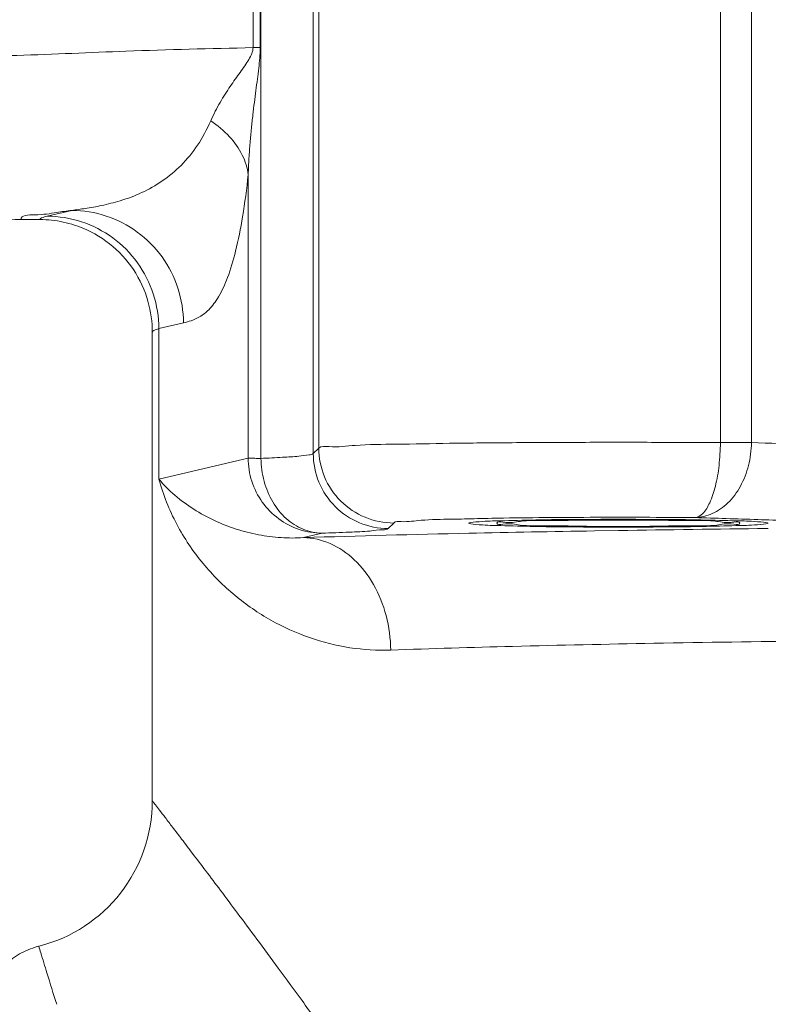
# Model space of a CAD drawing. Header units: millimetres. Extents: x -368 to 1732, y 3428 to 4913.
# Tile 66 of 80: x 1113.58 to 1114.579, y 4373.471 to 4374.784. Entities that reach past the tile are written whole.
import ezdxf

# ---------------------------------------------------------------- set-up
doc = ezdxf.new("R2010")
doc.units = ezdxf.units.MM
doc.linetypes.add('ACAD_ISO08W100', pattern=[36, 24, -3, 6, -3])
doc.layers.add('-- CO_p', color=51, linetype='Continuous', lineweight=9)

# ---------------------------------------------------------------- blocks, each defined once
blk = doc.blocks.new('-- CIEPŁOMIERZ ECHO II_20')
at = {"color": 50}
for points in [[(4.7002, 3.26), (4.7002, 3.26), (4.7002, 1.88797), (4.7002, 1.88797)], [(4.77001, 3.26), (4.77001, 3.26), (4.77001, 1.88152), (4.77001, 1.88152)], [(4.77102, 3.26), (4.77102, 3.26), (4.77102, 2.42927), (4.77102, 2.42927)], [(4.11543, 1.90251), (4.11543, 1.90251), (4.11543, 3.24917), (4.11543, 3.24917)], [(4.15676, 1.90251), (4.15676, 1.90251), (4.15676, 3.24991), (4.15676, 3.24991)], [(4.69284, 3.2547), (4.69284, 3.2547), (4.69284, 1.89533), (4.69284, 1.89533)], [(4.78054, 3.065), (4.78054, 3.065), (4.78054, 2.42927), (4.78054, 2.42927)], [(4.77102, 2.42927), (4.77102, 2.42927), (4.78054, 2.42927), (4.78054, 2.42927)], [(4.78703, 2.25982), (4.78703, 2.25982), (4.78703, 2.065), (4.78703, 2.065)], [(5.02246, 2.21218), (5.02915, 2.21159), (5.03579, 2.2105), (5.04243, 2.20943)], [(5.02246, 2.21218), (5.02246, 2.21218), (5.05531, 2.20446), (5.05531, 2.20446)], [(5.065, 2.2), (5.05976, 2.2), (5.05453, 2.19972), (5.04932, 2.19917)], [(5.09008, 2.2), (5.09008, 2.2), (5.06529, 2.2), (5.06529, 2.2)], [(4.78703, 2.065), (4.78703, 2.065), (4.78703, 1.88187), (4.78703, 1.88187)], [(4.87338, 2.06223), (4.87338, 2.06223), (4.90623, 2.05452), (4.90623, 2.05452)], [(4.90623, 2.05452), (4.90623, 2.05452), (4.90623, 1.85388), (4.90623, 1.85388)], [(4.91506, 2.05405), (4.91502, 2.05268), (4.915, 2.05131), (4.915, 2.04995)], [(4.915, 2.04995), (4.915, 2.04995), (4.915, 1.85388), (4.915, 1.85388)], [(4.915, 2.04995), (4.915, 2.04995), (4.915, 1.425), (4.915, 1.425)], [(4.11543, 1.90251), (4.11543, 1.90251), (4.15676, 1.90251), (4.15676, 1.90251)], [(4.7002, 1.88797), (4.7002, 1.88797), (4.69284, 1.89533), (4.69284, 1.89533)], [(4.90623, 1.85388), (4.90623, 1.85388), (4.78703, 1.88187), (4.78703, 1.88187)], [(4.915, 1.85388), (4.915, 1.85388), (4.915, 1.425), (4.915, 1.425)], [(4.19099, 1.80254), (4.16303, 1.80171), (4.13508, 1.80083), (4.10712, 1.79992)], [(4.25972, 1.80296), (4.23681, 1.8029), (4.2139, 1.80276), (4.19099, 1.80254)], [(4.30697, 1.80301), (4.29122, 1.80303), (4.27547, 1.80301), (4.25972, 1.80296)], [(4.0948, 1.78797), (4.0948, 1.78797), (4.09291, 1.788), (4.09291, 1.788)], [(4.29275, 1.78538), (4.22677, 1.7864), (4.16079, 1.78726), (4.0948, 1.78797)], [(4.60023, 1.788), (4.60023, 1.788), (4.59288, 1.79536), (4.59288, 1.79536)], [(4.32505, 1.78486), (4.32505, 1.78486), (4.29275, 1.78538), (4.29275, 1.78538)], [(4.49269, 1.7817), (4.43681, 1.7829), (4.38093, 1.78395), (4.32505, 1.78486)], [(4.71334, 1.77587), (4.6398, 1.77818), (4.56625, 1.78012), (4.49269, 1.7817)], [(4.71334, 1.77587), (4.71334, 1.77587), (4.68847, 1.78171), (4.68847, 1.78171)], [(4.915, 1.425), (4.915, 1.33319), (4.9775, 1.25318), (5.06657, 1.23095)]]:
    blk.add_open_spline(points, degree=3, dxfattribs=at)
for points, knots in [([(4.77102, 2.42927), (4.77102, 2.42468), (4.77125, 2.42008), (4.77159, 2.4155), (4.77159, 2.4155), (4.77193, 2.41091), (4.77237, 2.40633), (4.7729, 2.40176), (4.7729, 2.40176), (4.77345, 2.39693), (4.77411, 2.39211), (4.77475, 2.38729), (4.77475, 2.38729), (4.77542, 2.38219), (4.77608, 2.37708), (4.77674, 2.37197), (4.77674, 2.37197), (4.77743, 2.3667), (4.77813, 2.36143), (4.77879, 2.35615), (4.77879, 2.35615), (4.77949, 2.35063), (4.78015, 2.34511), (4.78078, 2.33958), (4.78078, 2.33958), (4.78146, 2.33363), (4.7821, 2.32768), (4.7827, 2.32171), (4.7827, 2.32171), (4.78335, 2.3153), (4.78394, 2.30889), (4.78447, 2.30246), (4.78447, 2.30246), (4.78504, 2.29561), (4.78554, 2.28875), (4.78596, 2.28189), (4.78596, 2.28189), (4.78641, 2.27454), (4.78677, 2.26718), (4.78703, 2.25982)], [0, 0, 0, 0, 0.1, 0.1, 0.1, 0.1, 0.2, 0.2, 0.2, 0.2, 0.3, 0.3, 0.3, 0.3, 0.4, 0.4, 0.4, 0.4, 0.5, 0.5, 0.5, 0.5, 0.6, 0.6, 0.6, 0.6, 0.7, 0.7, 0.7, 0.7, 0.8, 0.8, 0.8, 0.8, 0.9, 0.9, 0.9, 0.9, 1, 1, 1, 1]), ([(4.78054, 2.42927), (4.83709, 2.42792), (4.89417, 2.42665), (4.95017, 2.42457), (4.95017, 2.42457), (4.99828, 2.42278), (5.04561, 2.42039), (5.09584, 2.41899), (5.09584, 2.41899), (5.13278, 2.41797), (5.17129, 2.41749), (5.20286, 2.41294), (5.20286, 2.41294), (5.22217, 2.41017), (5.23888, 2.40587), (5.26809, 2.40658), (5.26809, 2.40658), (5.27828, 2.40683), (5.28999, 2.40769), (5.29, 2.40007)], [0, 0, 0, 0, 0.2, 0.2, 0.2, 0.2, 0.4, 0.4, 0.4, 0.4, 0.6, 0.6, 0.6, 0.6, 0.8, 0.8, 0.8, 0.8, 1, 1, 1, 1]), ([(4.78054, 2.42927), (4.78056, 2.42658), (4.78124, 2.42391), (4.78221, 2.42138), (4.78221, 2.42138), (4.78327, 2.41861), (4.78469, 2.41601), (4.78621, 2.41349), (4.78621, 2.41349), (4.78792, 2.41064), (4.78977, 2.40788), (4.79165, 2.40515), (4.79165, 2.40515), (4.79369, 2.40219), (4.79577, 2.39925), (4.79786, 2.39632), (4.79786, 2.39632), (4.80002, 2.39329), (4.80218, 2.39025), (4.80433, 2.3872), (4.80433, 2.3872), (4.80656, 2.38403), (4.80876, 2.38085), (4.81093, 2.37764), (4.81093, 2.37764), (4.81323, 2.37424), (4.8155, 2.3708), (4.8177, 2.36733), (4.8177, 2.36733), (4.82002, 2.36367), (4.82229, 2.35997), (4.82447, 2.35622), (4.82447, 2.35622), (4.82674, 2.35232), (4.82892, 2.34836), (4.83099, 2.34435), (4.83099, 2.34435), (4.83314, 2.34017), (4.83517, 2.33592), (4.83703, 2.33161)], [0, 0, 0, 0, 0.1, 0.1, 0.1, 0.1, 0.2, 0.2, 0.2, 0.2, 0.3, 0.3, 0.3, 0.3, 0.4, 0.4, 0.4, 0.4, 0.5, 0.5, 0.5, 0.5, 0.6, 0.6, 0.6, 0.6, 0.7, 0.7, 0.7, 0.7, 0.8, 0.8, 0.8, 0.8, 0.9, 0.9, 0.9, 0.9, 1, 1, 1, 1]), ([(5.29, 2.40007), (5.29, 2.3792), (5.28669, 2.35819), (5.28022, 2.33825), (5.28022, 2.33825), (5.27375, 2.3183), (5.26412, 2.29942), (5.25181, 2.28248), (5.25181, 2.28248), (5.2395, 2.26554), (5.22451, 2.25053), (5.20757, 2.23822), (5.20757, 2.23822), (5.19063, 2.2259), (5.17175, 2.21627), (5.15181, 2.20979), (5.15181, 2.20979), (5.13187, 2.20332), (5.11086, 2.2), (5.09, 2.2)], [0, 0, 0, 0, 0.2, 0.2, 0.2, 0.2, 0.4, 0.4, 0.4, 0.4, 0.6, 0.6, 0.6, 0.6, 0.8, 0.8, 0.8, 0.8, 1, 1, 1, 1]), ([(4.78703, 2.25982), (4.78808, 2.26886), (4.79087, 2.27776), (4.7949, 2.28598), (4.7949, 2.28598), (4.7993, 2.29495), (4.80517, 2.30311), (4.81194, 2.31044), (4.81194, 2.31044), (4.81939, 2.3185), (4.82792, 2.32555), (4.83703, 2.33161)], [0, 0, 0, 0, 0.3333333, 0.3333333, 0.3333333, 0.3333333, 0.6666667, 0.6666667, 0.6666667, 0.6666667, 1, 1, 1, 1]), ([(4.83703, 2.33161), (4.84196, 2.32028), (4.84784, 2.30931), (4.85475, 2.29903), (4.85475, 2.29903), (4.86119, 2.28945), (4.86851, 2.28046), (4.87666, 2.27228), (4.87666, 2.27228), (4.88431, 2.2646), (4.89269, 2.25763), (4.90163, 2.2515), (4.90163, 2.2515), (4.91035, 2.24552), (4.9196, 2.24033), (4.92919, 2.23591), (4.92919, 2.23591), (4.93844, 2.23166), (4.948, 2.22811), (4.95773, 2.22515), (4.95773, 2.22515), (4.96603, 2.22263), (4.97445, 2.22053), (4.98294, 2.21874), (4.98294, 2.21874), (4.99007, 2.21724), (4.99725, 2.21596), (5.00444, 2.21482), (5.00444, 2.21482), (5.01044, 2.21387), (5.01644, 2.21301), (5.02246, 2.21218)], [0, 0, 0, 0, 0.125, 0.125, 0.125, 0.125, 0.25, 0.25, 0.25, 0.25, 0.375, 0.375, 0.375, 0.375, 0.5, 0.5, 0.5, 0.5, 0.625, 0.625, 0.625, 0.625, 0.75, 0.75, 0.75, 0.75, 0.875, 0.875, 0.875, 0.875, 1, 1, 1, 1]), ([(4.78703, 2.25982), (4.78901, 2.24107), (4.79142, 2.22236), (4.7945, 2.20376), (4.7945, 2.20376), (4.79705, 2.18835), (4.80006, 2.17301), (4.80384, 2.15785), (4.80384, 2.15785), (4.80681, 2.14594), (4.81026, 2.13414), (4.81459, 2.12265), (4.81459, 2.12265), (4.81794, 2.11375), (4.82182, 2.10503), (4.8267, 2.09684), (4.8267, 2.09684), (4.83038, 2.09067), (4.83463, 2.0848), (4.83972, 2.07974), (4.83972, 2.07974), (4.84338, 2.07611), (4.84746, 2.0729), (4.8519, 2.0703), (4.8519, 2.0703), (4.85545, 2.06822), (4.85923, 2.06654), (4.8631, 2.06517), (4.8631, 2.06517), (4.86647, 2.06399), (4.86991, 2.06304), (4.87338, 2.06223)], [0, 0, 0, 0, 0.125, 0.125, 0.125, 0.125, 0.25, 0.25, 0.25, 0.25, 0.375, 0.375, 0.375, 0.375, 0.5, 0.5, 0.5, 0.5, 0.625, 0.625, 0.625, 0.625, 0.75, 0.75, 0.75, 0.75, 0.875, 0.875, 0.875, 0.875, 1, 1, 1, 1]), ([(4.87338, 2.06223), (4.87342, 2.07784), (4.87593, 2.09356), (4.88078, 2.10848), (4.88078, 2.10848), (4.88563, 2.1234), (4.89282, 2.13753), (4.902, 2.15023), (4.902, 2.15023), (4.91118, 2.1629), (4.92235, 2.17414), (4.93497, 2.18339), (4.93497, 2.18339), (4.94757, 2.19261), (4.96162, 2.19985), (4.97647, 2.20473), (4.97647, 2.20473), (4.9913, 2.20961), (5.00693, 2.21213), (5.02246, 2.21218)], [0, 0, 0, 0, 0.2, 0.2, 0.2, 0.2, 0.4, 0.4, 0.4, 0.4, 0.6, 0.6, 0.6, 0.6, 0.8, 0.8, 0.8, 0.8, 1, 1, 1, 1]), ([(5.04243, 2.20943), (5.05227, 2.20783), (5.05932, 2.2067), (5.07218, 2.20637), (5.07218, 2.20637), (5.08034, 2.20616), (5.09083, 2.20627), (5.09005, 2.2)], [0, 0, 0, 0, 0.5, 0.5, 0.5, 0.5, 1, 1, 1, 1]), ([(4.90623, 2.05452), (4.90627, 2.07013), (4.90878, 2.08584), (4.91363, 2.10077), (4.91363, 2.10077), (4.91848, 2.11569), (4.92567, 2.12982), (4.93485, 2.14251), (4.93485, 2.14251), (4.94403, 2.15519), (4.9552, 2.16643), (4.96782, 2.17567), (4.96782, 2.17567), (4.98042, 2.1849), (4.99447, 2.19214), (5.00932, 2.19702), (5.00932, 2.19702), (5.02415, 2.20189), (5.03978, 2.20442), (5.05531, 2.20446)], [0, 0, 0, 0, 0.2, 0.2, 0.2, 0.2, 0.4, 0.4, 0.4, 0.4, 0.6, 0.6, 0.6, 0.6, 0.8, 0.8, 0.8, 0.8, 1, 1, 1, 1]), ([(5.04932, 2.19917), (5.03892, 2.19807), (5.02861, 2.19589), (5.01864, 2.19265), (5.01864, 2.19265), (5.00371, 2.1878), (4.98953, 2.18057), (4.97682, 2.17133), (4.97682, 2.17133), (4.96411, 2.16209), (4.95287, 2.15084), (4.94364, 2.13813), (4.94364, 2.13813), (4.93441, 2.12542), (4.92719, 2.11125), (4.92234, 2.0963), (4.92234, 2.0963), (4.91791, 2.08265), (4.91546, 2.06834), (4.91506, 2.05405)], [0, 0, 0, 0, 0.2, 0.2, 0.2, 0.2, 0.4, 0.4, 0.4, 0.4, 0.6, 0.6, 0.6, 0.6, 0.8, 0.8, 0.8, 0.8, 1, 1, 1, 1]), ([(5.05531, 2.20446), (5.05781, 2.20388), (5.05999, 2.20328), (5.06267, 2.20214), (5.06267, 2.20214), (5.0638, 2.20166), (5.06502, 2.20108), (5.06512, 2.2)], [0, 0, 0, 0, 0.5, 0.5, 0.5, 0.5, 1, 1, 1, 1]), ([(4.90623, 2.05452), (4.90854, 2.05391), (4.91063, 2.05342), (4.913, 2.05213), (4.913, 2.05213), (4.91398, 2.0516), (4.915, 2.05094), (4.915, 2.04995)], [0, 0, 0, 0, 0.5, 0.5, 0.5, 0.5, 1, 1, 1, 1]), ([(4.11543, 1.90251), (4.06696, 1.9011), (4.01848, 1.89959), (3.97001, 1.89795), (3.97001, 1.89795), (3.92598, 1.89646), (3.88195, 1.89487), (3.83793, 1.89313), (3.83793, 1.89313), (3.79873, 1.89158), (3.75952, 1.88991), (3.72033, 1.88807)], [0, 0, 0, 0, 0.3333333, 0.3333333, 0.3333333, 0.3333333, 0.6666667, 0.6666667, 0.6666667, 0.6666667, 1, 1, 1, 1]), ([(4.19082, 1.80254), (4.18293, 1.80272), (4.17501, 1.80462), (4.16775, 1.80786), (4.16775, 1.80786), (4.15998, 1.81132), (4.15298, 1.81632), (4.1469, 1.82223), (4.1469, 1.82223), (4.14026, 1.82868), (4.13473, 1.83621), (4.13026, 1.8443), (4.13026, 1.8443), (4.12545, 1.85299), (4.12187, 1.86232), (4.11942, 1.87194), (4.11942, 1.87194), (4.11688, 1.88193), (4.11556, 1.89223), (4.11543, 1.90251)], [0, 0, 0, 0, 0.2, 0.2, 0.2, 0.2, 0.4, 0.4, 0.4, 0.4, 0.6, 0.6, 0.6, 0.6, 0.8, 0.8, 0.8, 0.8, 1, 1, 1, 1]), ([(4.69284, 1.89533), (4.68919, 1.89807), (4.68413, 1.89744), (4.67926, 1.89716), (4.67926, 1.89716), (4.6668, 1.89644), (4.65563, 1.89797), (4.64419, 1.89888), (4.64419, 1.89888), (4.62637, 1.9003), (4.60788, 1.90023), (4.58954, 1.90039), (4.58954, 1.90039), (4.56566, 1.9006), (4.54204, 1.90121), (4.51835, 1.90161), (4.51835, 1.90161), (4.49048, 1.90209), (4.46253, 1.90229), (4.4346, 1.90247), (4.4346, 1.90247), (4.40404, 1.90266), (4.37351, 1.90283), (4.34297, 1.90292), (4.34297, 1.90292), (4.31153, 1.903), (4.28008, 1.903), (4.24863, 1.90293), (4.24863, 1.90293), (4.218, 1.90286), (4.18738, 1.90273), (4.15676, 1.90251)], [0, 0, 0, 0, 0.125, 0.125, 0.125, 0.125, 0.25, 0.25, 0.25, 0.25, 0.375, 0.375, 0.375, 0.375, 0.5, 0.5, 0.5, 0.5, 0.625, 0.625, 0.625, 0.625, 0.75, 0.75, 0.75, 0.75, 0.875, 0.875, 0.875, 0.875, 1, 1, 1, 1]), ([(4.19082, 1.80254), (4.18695, 1.80279), (4.1834, 1.80516), (4.18053, 1.80795), (4.18053, 1.80795), (4.17629, 1.81208), (4.17354, 1.81714), (4.17119, 1.82237), (4.17119, 1.82237), (4.16799, 1.82949), (4.16553, 1.83692), (4.16359, 1.84448), (4.16359, 1.84448), (4.16126, 1.85355), (4.15968, 1.86281), (4.15868, 1.87211), (4.15868, 1.87211), (4.15758, 1.88221), (4.15717, 1.89236), (4.15676, 1.90251)], [0, 0, 0, 0, 0.2, 0.2, 0.2, 0.2, 0.4, 0.4, 0.4, 0.4, 0.6, 0.6, 0.6, 0.6, 0.8, 0.8, 0.8, 0.8, 1, 1, 1, 1]), ([(4.59288, 1.79536), (4.60587, 1.79537), (4.61901, 1.79798), (4.63112, 1.80299), (4.63112, 1.80299), (4.64322, 1.808), (4.65429, 1.81542), (4.66354, 1.82467), (4.66354, 1.82467), (4.67278, 1.83391), (4.6802, 1.84498), (4.68521, 1.85709), (4.68521, 1.85709), (4.69023, 1.86919), (4.69283, 1.88233), (4.69284, 1.89533)], [0, 0, 0, 0, 0.25, 0.25, 0.25, 0.25, 0.5, 0.5, 0.5, 0.5, 0.75, 0.75, 0.75, 0.75, 1, 1, 1, 1]), ([(4.60023, 1.788), (4.61323, 1.78801), (4.62637, 1.79062), (4.63847, 1.79563), (4.63847, 1.79563), (4.65058, 1.80065), (4.66165, 1.80806), (4.6709, 1.81731), (4.6709, 1.81731), (4.68014, 1.82655), (4.68756, 1.83762), (4.69257, 1.84973), (4.69257, 1.84973), (4.69758, 1.86183), (4.70019, 1.87497), (4.7002, 1.88797)], [0, 0, 0, 0, 0.25, 0.25, 0.25, 0.25, 0.5, 0.5, 0.5, 0.5, 0.75, 0.75, 0.75, 0.75, 1, 1, 1, 1]), ([(4.77001, 1.88152), (4.76987, 1.87124), (4.76845, 1.86093), (4.76574, 1.85098), (4.76574, 1.85098), (4.76311, 1.84131), (4.75926, 1.83198), (4.75414, 1.82337), (4.75414, 1.82337), (4.74928, 1.8152), (4.74329, 1.80767), (4.73621, 1.80131), (4.73621, 1.80131), (4.72954, 1.79532), (4.72192, 1.79035), (4.71361, 1.78696), (4.71361, 1.78696), (4.70563, 1.7837), (4.69702, 1.78188), (4.68846, 1.78171)], [0, 0, 0, 0, 0.2, 0.2, 0.2, 0.2, 0.4, 0.4, 0.4, 0.4, 0.6, 0.6, 0.6, 0.6, 0.8, 0.8, 0.8, 0.8, 1, 1, 1, 1]), ([(4.78703, 1.88187), (4.787, 1.87148), (4.78535, 1.86102), (4.78215, 1.85107), (4.78215, 1.85107), (4.77896, 1.84113), (4.77422, 1.8317), (4.76815, 1.82322), (4.76815, 1.82322), (4.76209, 1.81476), (4.75471, 1.80724), (4.74634, 1.80104), (4.74634, 1.80104), (4.73801, 1.79487), (4.72871, 1.79001), (4.71886, 1.78673), (4.71886, 1.78673), (4.70907, 1.78347), (4.69873, 1.78179), (4.68847, 1.78171)], [0, 0, 0, 0, 0.2, 0.2, 0.2, 0.2, 0.4, 0.4, 0.4, 0.4, 0.6, 0.6, 0.6, 0.6, 0.8, 0.8, 0.8, 0.8, 1, 1, 1, 1]), ([(4.77001, 1.88152), (4.76038, 1.88193), (4.75084, 1.88247), (4.74112, 1.88296), (4.74112, 1.88296), (4.73383, 1.88332), (4.72643, 1.88366), (4.71948, 1.88454), (4.71948, 1.88454), (4.71503, 1.88511), (4.71077, 1.88589), (4.70571, 1.88623), (4.70571, 1.88623), (4.7036, 1.88637), (4.70135, 1.88643), (4.7002, 1.88797)], [0, 0, 0, 0, 0.25, 0.25, 0.25, 0.25, 0.5, 0.5, 0.5, 0.5, 0.75, 0.75, 0.75, 0.75, 1, 1, 1, 1]), ([(4.78703, 1.88187), (4.78602, 1.88181), (4.78501, 1.88178), (4.784, 1.88176), (4.784, 1.88176), (4.78209, 1.88172), (4.78017, 1.88167), (4.77826, 1.88163), (4.77826, 1.88163), (4.77551, 1.88158), (4.77276, 1.88155), (4.77001, 1.88152)], [0, 0, 0, 0, 0.3333333, 0.3333333, 0.3333333, 0.3333333, 0.6666667, 0.6666667, 0.6666667, 0.6666667, 1, 1, 1, 1]), ([(4.90623, 1.85388), (4.90062, 1.83302), (4.89248, 1.81277), (4.8823, 1.79366), (4.8823, 1.79366), (4.87244, 1.77513), (4.86067, 1.75767), (4.84731, 1.74151), (4.84731, 1.74151), (4.83445, 1.72595), (4.82011, 1.71161), (4.80457, 1.69871), (4.80457, 1.69871), (4.78962, 1.6863), (4.77355, 1.67523), (4.75661, 1.6657), (4.75661, 1.6657), (4.74016, 1.65644), (4.72289, 1.64864), (4.70506, 1.64246), (4.70506, 1.64246), (4.68757, 1.6364), (4.66954, 1.6319), (4.65124, 1.62911), (4.65124, 1.62911), (4.63324, 1.62637), (4.61499, 1.62527), (4.59683, 1.62592)], [0, 0, 0, 0, 0.1428571, 0.1428571, 0.1428571, 0.1428572, 0.2857143, 0.2857143, 0.2857143, 0.2857143, 0.4285714, 0.4285714, 0.4285714, 0.4285714, 0.5714286, 0.5714286, 0.5714286, 0.5714286, 0.7142857, 0.7142857, 0.7142857, 0.7142857, 0.8571429, 0.8571429, 0.8571429, 0.8571429, 1, 1, 1, 1]), ([(4.90623, 1.85388), (4.8998, 1.84608), (4.89261, 1.8389), (4.88493, 1.83231), (4.88493, 1.83231), (4.87701, 1.8255), (4.86856, 1.81932), (4.85975, 1.81373), (4.85975, 1.81373), (4.85088, 1.80811), (4.84163, 1.80308), (4.83211, 1.79866), (4.83211, 1.79866), (4.82267, 1.79428), (4.81296, 1.79049), (4.80306, 1.7873), (4.80306, 1.7873), (4.79327, 1.78415), (4.7833, 1.78159), (4.77321, 1.77966), (4.77321, 1.77966), (4.76325, 1.77776), (4.75317, 1.77646), (4.74305, 1.77582), (4.74305, 1.77582), (4.73316, 1.77519), (4.72322, 1.77519), (4.71334, 1.77587)], [0, 0, 0, 0, 0.1428571, 0.1428571, 0.1428571, 0.1428572, 0.2857143, 0.2857143, 0.2857143, 0.2857143, 0.4285714, 0.4285714, 0.4285714, 0.4285714, 0.5714286, 0.5714286, 0.5714286, 0.5714286, 0.7142857, 0.7142857, 0.7142857, 0.7142857, 0.8571429, 0.8571429, 0.8571429, 0.8571429, 1, 1, 1, 1]), ([(4.10712, 1.79992), (4.09371, 1.79948), (4.0803, 1.79903), (4.0669, 1.79857), (4.0669, 1.79857), (4.02894, 1.79727), (3.99099, 1.79589), (3.95304, 1.7944), (3.95304, 1.7944), (3.91858, 1.79305), (3.88413, 1.79161), (3.84969, 1.79005)], [0, 0, 0, 0, 0.3333333, 0.3333333, 0.3333333, 0.3333333, 0.6666667, 0.6666667, 0.6666667, 0.6666667, 1, 1, 1, 1]), ([(4.29298, 1.80033), (4.27238, 1.80032), (4.25159, 1.80021), (4.23119, 1.80007), (4.23119, 1.80007), (4.21278, 1.79994), (4.19468, 1.79978), (4.17543, 1.79933), (4.17543, 1.79933), (4.16015, 1.79896), (4.14415, 1.79842), (4.13118, 1.79817), (4.13118, 1.79817), (4.12285, 1.79801), (4.11577, 1.79797), (4.10277, 1.79671), (4.10277, 1.79671), (4.09824, 1.79627), (4.09298, 1.79568), (4.09298, 1.79509), (4.09298, 1.79509), (4.09298, 1.7945), (4.09824, 1.79391), (4.10277, 1.79347), (4.10277, 1.79347), (4.11577, 1.79221), (4.12285, 1.79217), (4.13118, 1.79201), (4.13118, 1.79201), (4.14415, 1.79176), (4.16015, 1.79121), (4.17543, 1.79085), (4.17543, 1.79085), (4.19468, 1.7904), (4.21278, 1.79024), (4.23119, 1.79011), (4.23119, 1.79011), (4.25159, 1.78996), (4.27238, 1.78986), (4.29298, 1.78985)], [0, 0, 0, 0, 0.1, 0.1, 0.1, 0.1, 0.2, 0.2, 0.2, 0.2, 0.3, 0.3, 0.3, 0.3, 0.4, 0.4, 0.4, 0.4, 0.5, 0.5, 0.5, 0.5, 0.6, 0.6, 0.6, 0.6, 0.7, 0.7, 0.7, 0.7, 0.8, 0.8, 0.8, 0.8, 0.9, 0.9, 0.9, 0.9, 1, 1, 1, 1]), ([(4.13088, 1.79509), (4.13088, 1.79777), (4.13514, 1.7969), (4.13882, 1.7964), (4.13882, 1.7964), (4.14935, 1.79498), (4.15509, 1.79666), (4.16185, 1.79758), (4.16185, 1.79758), (4.17236, 1.79901), (4.18534, 1.79859), (4.19771, 1.79852), (4.19771, 1.79852), (4.21329, 1.79843), (4.2279, 1.7989), (4.2429, 1.79913), (4.2429, 1.79913), (4.24832, 1.79921), (4.25378, 1.79926), (4.25923, 1.79929)], [0, 0, 0, 0, 0.2, 0.2, 0.2, 0.2, 0.4, 0.4, 0.4, 0.4, 0.6, 0.6, 0.6, 0.6, 0.8, 0.8, 0.8, 0.8, 1, 1, 1, 1]), ([(4.25923, 1.79929), (4.27048, 1.79935), (4.28173, 1.79933), (4.29298, 1.79933), (4.29298, 1.79933), (4.30423, 1.79933), (4.31548, 1.79935), (4.32673, 1.79929)], [0, 0, 0, 0, 0.5, 0.5, 0.5, 0.5, 1, 1, 1, 1]), ([(4.29298, 1.78985), (4.31358, 1.78986), (4.33437, 1.78996), (4.35477, 1.79011), (4.35477, 1.79011), (4.37318, 1.79024), (4.39128, 1.7904), (4.41053, 1.79085), (4.41053, 1.79085), (4.4258, 1.79121), (4.44181, 1.79176), (4.45477, 1.79201), (4.45477, 1.79201), (4.46311, 1.79217), (4.47019, 1.79221), (4.48319, 1.79347), (4.48319, 1.79347), (4.48772, 1.79391), (4.49298, 1.7945), (4.49298, 1.79509), (4.49298, 1.79509), (4.49298, 1.79568), (4.48772, 1.79627), (4.48319, 1.79671), (4.48319, 1.79671), (4.47019, 1.79797), (4.46311, 1.79801), (4.45477, 1.79817), (4.45477, 1.79817), (4.44181, 1.79842), (4.4258, 1.79896), (4.41053, 1.79933), (4.41053, 1.79933), (4.39128, 1.79978), (4.37318, 1.79994), (4.35477, 1.80007), (4.35477, 1.80007), (4.33437, 1.80021), (4.31358, 1.80032), (4.29298, 1.80033)], [0, 0, 0, 0, 0.1, 0.1, 0.1, 0.1, 0.2, 0.2, 0.2, 0.2, 0.3, 0.3, 0.3, 0.3, 0.4, 0.4, 0.4, 0.4, 0.5, 0.5, 0.5, 0.5, 0.6, 0.6, 0.6, 0.6, 0.7, 0.7, 0.7, 0.7, 0.8, 0.8, 0.8, 0.8, 0.9, 0.9, 0.9, 0.9, 1, 1, 1, 1]), ([(4.48096, 1.80119), (4.47465, 1.80135), (4.46833, 1.80151), (4.46201, 1.80165), (4.46201, 1.80165), (4.44108, 1.8021), (4.42014, 1.80232), (4.3992, 1.8025), (4.3992, 1.8025), (4.37629, 1.8027), (4.35339, 1.80287), (4.33048, 1.80295), (4.33048, 1.80295), (4.32264, 1.80298), (4.31481, 1.803), (4.30697, 1.80301)], [0, 0, 0, 0, 0.25, 0.25, 0.25, 0.25, 0.5, 0.5, 0.5, 0.5, 0.75, 0.75, 0.75, 0.75, 1, 1, 1, 1]), ([(4.32673, 1.79929), (4.33217, 1.79926), (4.33764, 1.79921), (4.34306, 1.79913), (4.34306, 1.79913), (4.35806, 1.7989), (4.37267, 1.79843), (4.38825, 1.79852), (4.38825, 1.79852), (4.40062, 1.79859), (4.4136, 1.79901), (4.42411, 1.79758), (4.42411, 1.79758), (4.43087, 1.79666), (4.4366, 1.79498), (4.44714, 1.7964), (4.44714, 1.7964), (4.45082, 1.7969), (4.45508, 1.79777), (4.45508, 1.79509)], [0, 0, 0, 0, 0.2, 0.2, 0.2, 0.2, 0.4, 0.4, 0.4, 0.4, 0.6, 0.6, 0.6, 0.6, 0.8, 0.8, 0.8, 0.8, 1, 1, 1, 1]), ([(4.59288, 1.79536), (4.59044, 1.7978), (4.58645, 1.79736), (4.58269, 1.7972), (4.58269, 1.7972), (4.57309, 1.79677), (4.56489, 1.7981), (4.55639, 1.79892), (4.55639, 1.79892), (4.54315, 1.80019), (4.52916, 1.80022), (4.5154, 1.80043), (4.5154, 1.80043), (4.50385, 1.8006), (4.49244, 1.80089), (4.48096, 1.80119)], [0, 0, 0, 0, 0.25, 0.25, 0.25, 0.25, 0.5, 0.5, 0.5, 0.5, 0.75, 0.75, 0.75, 0.75, 1, 1, 1, 1]), ([(4.25923, 1.79089), (4.25378, 1.79092), (4.24832, 1.79097), (4.2429, 1.79105), (4.2429, 1.79105), (4.2279, 1.79128), (4.21329, 1.79174), (4.19771, 1.79165), (4.19771, 1.79165), (4.18534, 1.79158), (4.17236, 1.79116), (4.16185, 1.79259), (4.16185, 1.79259), (4.15509, 1.79351), (4.14935, 1.7952), (4.13882, 1.79378), (4.13882, 1.79378), (4.13514, 1.79328), (4.13088, 1.79241), (4.13088, 1.79509)], [0, 0, 0, 0, 0.2, 0.2, 0.2, 0.2, 0.4, 0.4, 0.4, 0.4, 0.6, 0.6, 0.6, 0.6, 0.8, 0.8, 0.8, 0.8, 1, 1, 1, 1]), ([(4.32673, 1.79089), (4.31548, 1.79082), (4.30423, 1.79084), (4.29298, 1.79084), (4.29298, 1.79084), (4.28173, 1.79084), (4.27048, 1.79082), (4.25923, 1.79089)], [0, 0, 0, 0, 0.5, 0.5, 0.5, 0.5, 1, 1, 1, 1]), ([(4.45508, 1.79509), (4.45508, 1.79241), (4.45082, 1.79328), (4.44714, 1.79378), (4.44714, 1.79378), (4.4366, 1.7952), (4.43087, 1.79351), (4.42411, 1.79259), (4.42411, 1.79259), (4.4136, 1.79116), (4.40062, 1.79158), (4.38825, 1.79165), (4.38825, 1.79165), (4.37267, 1.79174), (4.35805, 1.79128), (4.34306, 1.79105), (4.34306, 1.79105), (4.33764, 1.79097), (4.33217, 1.79092), (4.32673, 1.79089)], [0, 0, 0, 0, 0.2, 0.2, 0.2, 0.2, 0.4, 0.4, 0.4, 0.4, 0.6, 0.6, 0.6, 0.6, 0.8, 0.8, 0.8, 0.8, 1, 1, 1, 1]), ([(4.68847, 1.78171), (4.67626, 1.78211), (4.66416, 1.78268), (4.65187, 1.78312), (4.65187, 1.78312), (4.64271, 1.78346), (4.63344, 1.78372), (4.62461, 1.78467), (4.62461, 1.78467), (4.61897, 1.78528), (4.61351, 1.78616), (4.60725, 1.78631), (4.60725, 1.78631), (4.60466, 1.78637), (4.60193, 1.7863), (4.60023, 1.788)], [0, 0, 0, 0, 0.25, 0.25, 0.25, 0.25, 0.5, 0.5, 0.5, 0.5, 0.75, 0.75, 0.75, 0.75, 1, 1, 1, 1]), ([(4.71334, 1.77587), (4.70117, 1.77561), (4.68895, 1.7728), (4.6777, 1.76793), (4.6777, 1.76793), (4.66575, 1.76276), (4.65491, 1.75528), (4.64547, 1.74637), (4.64547, 1.74637), (4.63526, 1.73674), (4.62669, 1.72545), (4.61975, 1.71327), (4.61975, 1.71327), (4.61235, 1.70027), (4.6068, 1.68626), (4.603, 1.67179), (4.603, 1.67179), (4.59908, 1.65682), (4.59703, 1.64135), (4.59683, 1.62592)], [0, 0, 0, 0, 0.2, 0.2, 0.2, 0.2, 0.4, 0.4, 0.4, 0.4, 0.6, 0.6, 0.6, 0.6, 0.8, 0.8, 0.8, 0.8, 1, 1, 1, 1]), ([(4.59683, 1.62592), (4.54265, 1.62786), (4.48845, 1.62945), (4.43425, 1.63083), (4.43425, 1.63083), (4.37141, 1.63244), (4.30857, 1.63377), (4.24572, 1.63491), (4.24572, 1.63491), (4.17632, 1.63617), (4.10692, 1.63719), (4.03752, 1.63802), (4.03752, 1.63802), (3.96349, 1.63891), (3.88946, 1.6396), (3.81543, 1.6401)], [0, 0, 0, 0, 0.25, 0.25, 0.25, 0.25, 0.5, 0.5, 0.5, 0.5, 0.75, 0.75, 0.75, 0.75, 1, 1, 1, 1]), ([(4.1749, 0), (4.1749, 0.00849), (4.17503, 0.01699), (4.17527, 0.02549), (4.17527, 0.02549), (4.17554, 0.03486), (4.17595, 0.04424), (4.17651, 0.0536), (4.17651, 0.0536), (4.17714, 0.06397), (4.17794, 0.07432), (4.17892, 0.08466), (4.17892, 0.08466), (4.18, 0.09617), (4.18131, 0.10766), (4.18282, 0.11912), (4.18282, 0.11912), (4.18454, 0.13212), (4.18653, 0.14507), (4.18878, 0.15799), (4.18878, 0.15799), (4.19134, 0.17276), (4.19425, 0.18747), (4.19747, 0.20212), (4.19747, 0.20212), (4.20112, 0.21874), (4.20517, 0.23527), (4.20959, 0.2517), (4.20959, 0.2517), (4.21446, 0.26981), (4.21978, 0.2878), (4.22549, 0.30566), (4.22549, 0.30566), (4.2317, 0.3251), (4.23838, 0.34439), (4.24546, 0.36353), (4.24546, 0.36353), (4.2532, 0.38444), (4.26142, 0.40517), (4.27004, 0.42572), (4.27004, 0.42572), (4.27952, 0.44831), (4.28949, 0.47068), (4.29988, 0.49287), (4.29988, 0.49287), (4.31124, 0.51716), (4.32311, 0.54122), (4.33537, 0.56508), (4.33537, 0.56508), (4.34846, 0.59054), (4.362, 0.61576), (4.37592, 0.64078), (4.37592, 0.64078), (4.39031, 0.66665), (4.40509, 0.6923), (4.42019, 0.71775), (4.42019, 0.71775), (4.43529, 0.74319), (4.4507, 0.76844), (4.46638, 0.79352), (4.46638, 0.79352), (4.48161, 0.81789), (4.49709, 0.84211), (4.51278, 0.86619), (4.51278, 0.86619), (4.52772, 0.88914), (4.54285, 0.91196), (4.55814, 0.93468), (4.55814, 0.93468), (4.57247, 0.95598), (4.58694, 0.97719), (4.60153, 0.99831), (4.60153, 0.99831), (4.61505, 1.01788), (4.62866, 1.03738), (4.64237, 1.05681), (4.64237, 1.05681), (4.65493, 1.07463), (4.66758, 1.0924), (4.68028, 1.11011), (4.68028, 1.11011), (4.69185, 1.12624), (4.70347, 1.14233), (4.71514, 1.15838), (4.71514, 1.15838), (4.72568, 1.17288), (4.73627, 1.18735), (4.74689, 1.20179), (4.74689, 1.20179), (4.75641, 1.21474), (4.76596, 1.22767), (4.77554, 1.24058), (4.77554, 1.24058), (4.78407, 1.25207), (4.79262, 1.26354), (4.80118, 1.275), (4.80118, 1.275), (4.80875, 1.28511), (4.81633, 1.29522), (4.82392, 1.30531), (4.82392, 1.30531), (4.83056, 1.31413), (4.8372, 1.32293), (4.84385, 1.33173), (4.84385, 1.33173), (4.8496, 1.33933), (4.85536, 1.34692), (4.86112, 1.35451), (4.86112, 1.35451), (4.86601, 1.36094), (4.8709, 1.36737), (4.8758, 1.37379), (4.8758, 1.37379), (4.87986, 1.37913), (4.88394, 1.38446), (4.88801, 1.38979), (4.88801, 1.38979), (4.8913, 1.3941), (4.8946, 1.3984), (4.8979, 1.40271), (4.8979, 1.40271), (4.90043, 1.40601), (4.90296, 1.40932), (4.9055, 1.41262), (4.9055, 1.41262), (4.90728, 1.41494), (4.90906, 1.41726), (4.91084, 1.41958), (4.91084, 1.41958), (4.91189, 1.42094), (4.91293, 1.4223), (4.91398, 1.42366), (4.91398, 1.42366), (4.91432, 1.42411), (4.91466, 1.42455), (4.915, 1.425)], [0, 0, 0, 0, 0.0294118, 0.0294118, 0.0294118, 0.0294118, 0.0588235, 0.0588235, 0.0588235, 0.0588235, 0.0882353, 0.0882353, 0.0882353, 0.0882353, 0.1176471, 0.1176471, 0.1176471, 0.1176471, 0.1470588, 0.1470588, 0.1470588, 0.1470588, 0.1764706, 0.1764706, 0.1764706, 0.1764706, 0.2058824, 0.2058824, 0.2058824, 0.2058824, 0.2352941, 0.2352941, 0.2352941, 0.2352941, 0.2647059, 0.2647059, 0.2647059, 0.2647059, 0.2941176, 0.2941176, 0.2941176, 0.2941177, 0.3235294, 0.3235294, 0.3235294, 0.3235294, 0.3529412, 0.3529412, 0.3529412, 0.3529412, 0.3823529, 0.3823529, 0.3823529, 0.382353, 0.4117647, 0.4117647, 0.4117647, 0.4117647, 0.4411765, 0.4411765, 0.4411765, 0.4411765, 0.4705882, 0.4705882, 0.4705882, 0.4705882, 0.5, 0.5, 0.5, 0.5, 0.5294118, 0.5294118, 0.5294118, 0.5294118, 0.5588235, 0.5588235, 0.5588235, 0.5588235, 0.5882353, 0.5882353, 0.5882353, 0.5882353, 0.6176471, 0.6176471, 0.6176471, 0.6176471, 0.6470588, 0.6470588, 0.6470588, 0.6470588, 0.6764706, 0.6764706, 0.6764706, 0.6764706, 0.7058824, 0.7058824, 0.7058824, 0.7058824, 0.7352941, 0.7352941, 0.7352941, 0.7352941, 0.7647059, 0.7647059, 0.7647059, 0.7647059, 0.7941176, 0.7941176, 0.7941176, 0.7941177, 0.8235294, 0.8235294, 0.8235294, 0.8235294, 0.8529412, 0.8529412, 0.8529412, 0.8529412, 0.8823529, 0.8823529, 0.8823529, 0.882353, 0.9117647, 0.9117647, 0.9117647, 0.9117647, 0.9411765, 0.9411765, 0.9411765, 0.9411765, 0.9705882, 0.9705882, 0.9705882, 0.9705882, 1, 1, 1, 1]), ([(5.06657, 1.23095), (5.0657, 1.22809), (5.06483, 1.22523), (5.06395, 1.22237), (5.06395, 1.22237), (5.06119, 1.21334), (5.0584, 1.20431), (5.05561, 1.19528), (5.05561, 1.19528), (5.0513, 1.18135), (5.04696, 1.16742), (5.04259, 1.15351)], [0, 0, 0, 0, 0.3333333, 0.3333333, 0.3333333, 0.3333333, 0.6666667, 0.6666667, 0.6666667, 0.6666667, 1, 1, 1, 1]), ([(5.13923, 1.15873), (5.13923, 1.15873), (5.13858, 1.16116), (5.13858, 1.16116), (5.13858, 1.16116), (5.13858, 1.16116), (5.13785, 1.1636), (5.13785, 1.1636), (5.13785, 1.1636), (5.13785, 1.1636), (5.13705, 1.16605), (5.13705, 1.16605), (5.13705, 1.16605), (5.13705, 1.16605), (5.13619, 1.16851), (5.13619, 1.16851), (5.13619, 1.16851), (5.13619, 1.16851), (5.13524, 1.17096), (5.13524, 1.17096), (5.13524, 1.17096), (5.13524, 1.17096), (5.13422, 1.17342), (5.13422, 1.17342), (5.13422, 1.17342), (5.13422, 1.17342), (5.13313, 1.17587), (5.13313, 1.17587), (5.13313, 1.17587), (5.13313, 1.17587), (5.13196, 1.17832), (5.13196, 1.17832), (5.13196, 1.17832), (5.13196, 1.17832), (5.13071, 1.18075), (5.13071, 1.18075), (5.13071, 1.18075), (5.13071, 1.18075), (5.12939, 1.18317), (5.12939, 1.18317), (5.12939, 1.18317), (5.12939, 1.18317), (5.12799, 1.18557), (5.12799, 1.18557), (5.12799, 1.18557), (5.12799, 1.18557), (5.12651, 1.18794), (5.12651, 1.18794), (5.12651, 1.18794), (5.12651, 1.18794), (5.12495, 1.1903), (5.12495, 1.1903), (5.12495, 1.1903), (5.12495, 1.1903), (5.12331, 1.19263), (5.12331, 1.19263), (5.12331, 1.19263), (5.12331, 1.19263), (5.1216, 1.19492), (5.1216, 1.19492), (5.1216, 1.19492), (5.1216, 1.19492), (5.1198, 1.19719), (5.1198, 1.19719), (5.1198, 1.19719), (5.1198, 1.19719), (5.11793, 1.19942), (5.11793, 1.19942), (5.11793, 1.19942), (5.11793, 1.19942), (5.11597, 1.2016), (5.11597, 1.2016), (5.11597, 1.2016), (5.11597, 1.2016), (5.11394, 1.20375), (5.11394, 1.20375), (5.11394, 1.20375), (5.11394, 1.20375), (5.11183, 1.20585), (5.11183, 1.20585), (5.11183, 1.20585), (5.11183, 1.20585), (5.10964, 1.2079), (5.10964, 1.2079), (5.10964, 1.2079), (5.10964, 1.2079), (5.10737, 1.2099), (5.10737, 1.2099), (5.10737, 1.2099), (5.10737, 1.2099), (5.10503, 1.21184), (5.10503, 1.21184), (5.10503, 1.21184), (5.10503, 1.21184), (5.10262, 1.21373), (5.10262, 1.21373), (5.10262, 1.21373), (5.10262, 1.21373), (5.10012, 1.21555), (5.10012, 1.21555), (5.10012, 1.21555), (5.10012, 1.21555), (5.09756, 1.2173), (5.09756, 1.2173), (5.09756, 1.2173), (5.09756, 1.2173), (5.09492, 1.21899), (5.09492, 1.21899), (5.09492, 1.21899), (5.09492, 1.21899), (5.09222, 1.2206), (5.09222, 1.2206), (5.09222, 1.2206), (5.09222, 1.2206), (5.08944, 1.22214), (5.08944, 1.22214), (5.08944, 1.22214), (5.08944, 1.22214), (5.0866, 1.2236), (5.0866, 1.2236), (5.0866, 1.2236), (5.0866, 1.2236), (5.0837, 1.22498), (5.0837, 1.22498), (5.0837, 1.22498), (5.0837, 1.22498), (5.08073, 1.22627), (5.08073, 1.22627), (5.08073, 1.22627), (5.08073, 1.22627), (5.0777, 1.22747), (5.0777, 1.22747), (5.0777, 1.22747), (5.0777, 1.22747), (5.07461, 1.22858), (5.07461, 1.22858), (5.07461, 1.22858), (5.07461, 1.22858), (5.07147, 1.22959), (5.07147, 1.22959), (5.07147, 1.22959), (5.07147, 1.22959), (5.06828, 1.2305), (5.06828, 1.2305), (5.06828, 1.2305), (5.06828, 1.2305), (5.06657, 1.23095), (5.06657, 1.23095)], [0, 0, 0, 0, 0.027027, 0.027027, 0.027027, 0.027027, 0.0540541, 0.0540541, 0.0540541, 0.0540541, 0.0810811, 0.0810811, 0.0810811, 0.0810811, 0.1081081, 0.1081081, 0.1081081, 0.1081081, 0.1351351, 0.1351351, 0.1351351, 0.1351351, 0.1621622, 0.1621622, 0.1621622, 0.1621622, 0.1891892, 0.1891892, 0.1891892, 0.1891892, 0.2162162, 0.2162162, 0.2162162, 0.2162162, 0.2432432, 0.2432432, 0.2432432, 0.2432433, 0.2702703, 0.2702703, 0.2702703, 0.2702703, 0.2972973, 0.2972973, 0.2972973, 0.2972973, 0.3243243, 0.3243243, 0.3243243, 0.3243243, 0.3513514, 0.3513514, 0.3513514, 0.3513514, 0.3783784, 0.3783784, 0.3783784, 0.3783784, 0.4054054, 0.4054054, 0.4054054, 0.4054054, 0.4324324, 0.4324324, 0.4324324, 0.4324324, 0.4594595, 0.4594595, 0.4594595, 0.4594595, 0.4864865, 0.4864865, 0.4864865, 0.4864865, 0.5135135, 0.5135135, 0.5135135, 0.5135135, 0.5405405, 0.5405405, 0.5405405, 0.5405406, 0.5675676, 0.5675676, 0.5675676, 0.5675676, 0.5945946, 0.5945946, 0.5945946, 0.5945946, 0.6216216, 0.6216216, 0.6216216, 0.6216216, 0.6486486, 0.6486486, 0.6486486, 0.6486487, 0.6756757, 0.6756757, 0.6756757, 0.6756757, 0.7027027, 0.7027027, 0.7027027, 0.7027027, 0.7297297, 0.7297297, 0.7297297, 0.7297297, 0.7567568, 0.7567568, 0.7567568, 0.7567568, 0.7837838, 0.7837838, 0.7837838, 0.7837838, 0.8108108, 0.8108108, 0.8108108, 0.8108108, 0.8378378, 0.8378378, 0.8378378, 0.8378378, 0.8648649, 0.8648649, 0.8648649, 0.8648649, 0.8918919, 0.8918919, 0.8918919, 0.8918919, 0.9189189, 0.9189189, 0.9189189, 0.9189189, 0.9459459, 0.9459459, 0.9459459, 0.945946, 0.972973, 0.972973, 0.972973, 0.972973, 1, 1, 1, 1])]:
    blk.add_open_spline(points, degree=3, knots=knots, dxfattribs=at)
blk = doc.blocks.new('*U324')
at = {"linetype": 'Continuous', "lineweight": 0}
blk.add_blockref('-- CIEPŁOMIERZ ECHO II_20', (3.3004, 0), dxfattribs=at)

msp = doc.modelspace()

# ---------------------------------------------------------------- block references
at = {"layer": '-- CO_p', "linetype": 'ACAD_ISO08W100', "ltscale": 20, "xscale": -1}
msp.add_blockref('*U324', (1121.9726, 4372.3175), dxfattribs=at)

doc.saveas('drawing.dxf')
